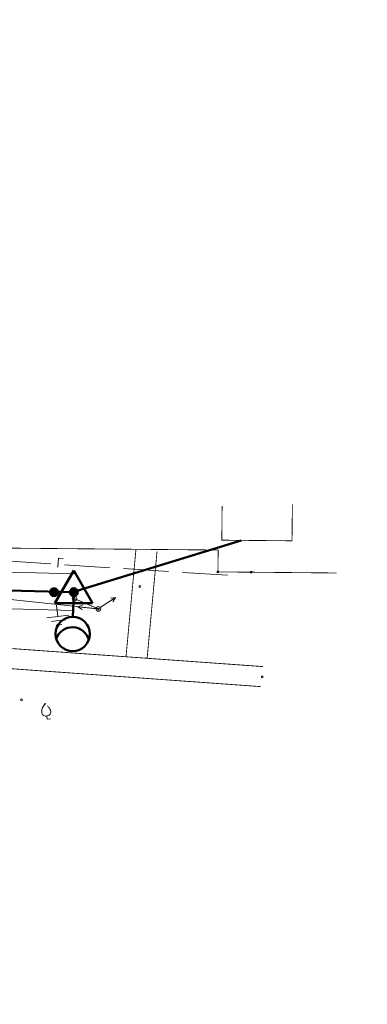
# Model space of a CAD drawing. Header units: millimetres. Extents: x 0 to 1188, y 0 to 841.
# Tile 76 of 76: x 1112 to 1188, y 626 to 841. Entities that reach past the tile are written whole.
import ezdxf

# ---------------------------------------------------------------- set-up
doc = ezdxf.new("R2010")
doc.units = ezdxf.units.MM
for name, pattern in [('K5LT32789', [0]), ('K5LT32797', [0]), ('K5LT32809', [0]), ('K5LT32813', [0]), ('K5LT32815', [3.5, 2.5, -1]), ('K5LT32816', [3.2000000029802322, 3, -0.2000000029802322]), ('K5LT32817', [0.7000000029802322, 0.2000000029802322, -0.5]), ('K5LT32824', [0]), ('K5LT32826', [1, 0.5, -0.5]), ('K5LT_BASIC', [0]), ('K5LT_THIN', [0])]:
    doc.linetypes.add(name, pattern=pattern)
doc.layers.add('Системный слой', color=7, linetype='Continuous')

# ---------------------------------------------------------------- blocks, each defined once
blk = doc.blocks.new('U558')
at = {"layer": 'Системный слой', "color": 7, "linetype": 'K5LT_BASIC', "lineweight": 50}
for p, q in [((1123.757387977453, 720.485519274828), (1119.639584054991, 713.3532736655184)), ((1127.875191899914, 713.3532736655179), (1123.757387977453, 720.485519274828)), ((1119.639584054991, 713.3532736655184), (1127.875191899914, 713.3532736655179))]:
    blk.add_line(p, q, dxfattribs=at)
blk = doc.blocks.new('U560')
at = {"layer": 'Системный слой', "color": 1, "linetype": 'K5LT32809', "lineweight": 18, "true_color": 0xff0000}
for p, q in [((1053.884544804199, 721.5432431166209), (1123.861039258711, 719.7293456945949)), ((1053.677242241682, 713.5459294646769), (1123.653736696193, 711.7320320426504))]:
    blk.add_line(p, q, dxfattribs=at)
blk = doc.blocks.new('U561')
at = {"layer": 'Системный слой', "color": 7, "linetype": 'K5LT32813', "lineweight": 18}
blk.add_line((1091.908531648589, 716.0099569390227), (1129.142276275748, 712.0742145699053), dxfattribs=at)
blk = doc.blocks.new('U573')
at = {"layer": 'Системный слой', "color": 11, "linetype": 'K5LT32824', "lineweight": 18, "true_color": 0xff8040}
for p, q in [((1108.821422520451, 722.5702829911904), (1118.725272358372, 721.9295141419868)), ((1120.269579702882, 721.1949415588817), (1120.398707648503, 723.1907685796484)), ((1120.398707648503, 723.1907685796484), (1121.396620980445, 723.1262046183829)), ((1121.719013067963, 721.735822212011), (1131.622862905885, 721.0950533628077)), ((1134.616603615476, 720.9013614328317), (1144.520453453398, 720.2605925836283)), ((1147.514194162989, 720.0669006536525), (1157.418044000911, 719.4261318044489))]:
    blk.add_line(p, q, dxfattribs=at)
blk = doc.blocks.new('U722')
at = {"layer": 'Системный слой'}
h = blk.add_hatch(color=7, dxfattribs=at)
h.paths.add_polyline_path([(1119.437362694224, 715.7215777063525), (1120.185252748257, 715.3176464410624), (1120.208614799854, 715.3642680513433), (1120.229073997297, 715.4122345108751), (1120.246553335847, 715.461365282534), (1120.260987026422, 715.511475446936), (1120.272320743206, 715.5623763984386), (1120.280511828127, 715.613876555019), (1120.285529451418, 715.6657820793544), (1120.287354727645, 715.7178976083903), (1120.285980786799, 715.7700269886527), (1120.281412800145, 715.8219740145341), (1120.273667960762, 715.873543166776), (1120.262775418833, 715.924540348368), (1120.248776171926, 715.9747736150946), (1120.231722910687, 716.0240538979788), (1120.211679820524, 716.0721957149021), (1120.188722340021, 716.1190178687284), (1120.162936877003, 716.1643441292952), (1120.134420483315, 716.2080038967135), (1120.10328048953, 716.249832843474), (1120.069634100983, 716.2896735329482), (1120.033607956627, 716.3273760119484), (1119.995337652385, 716.3627983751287), (1119.954967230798, 716.3958072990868), (1119.912648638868, 716.4262785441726), (1119.868541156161, 716.4540974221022), (1119.822810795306, 716.4791592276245), (1119.775629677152, 716.501369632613), (1119.727175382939, 716.5206450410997), (1119.677630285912, 716.5369129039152), (1119.627180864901, 716.550111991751), (1119.576017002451, 716.5601926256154), (1119.524331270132, 716.5671168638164), (1119.472318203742, 716.5708586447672), (1119.420173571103, 716.5714038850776), (1119.368093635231, 716.5687505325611), (1119.316274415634, 716.5629085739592), (1119.264910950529, 716.553899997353), (1119.214196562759, 716.5417587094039), (1119.164322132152, 716.5265304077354), (1119.115475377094, 716.5082724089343), (1119.067840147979, 716.4870534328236), (1119.02159573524, 716.4629533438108), (1118.976916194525, 716.4360628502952), (1118.933969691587, 716.4064831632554), (1118.892917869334, 716.3743256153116), (1118.853915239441, 716.3397112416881), (1118.817108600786, 716.3027703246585), (1118.782636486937, 716.2636419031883), (1118.750628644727, 716.222473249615), (1118.721205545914, 716.1794193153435), (1118.694477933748, 716.1346421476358), (1118.690956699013, 716.1282447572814)])
h.paths.add_polyline_path([(1119.506472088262, 714.8743918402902), (1119.558292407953, 714.8802240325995), (1119.60965756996, 714.8892229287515), (1119.660374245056, 714.90135465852), (1119.710251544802, 714.9165735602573), (1119.759101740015, 714.9348223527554), (1119.80674096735, 714.9560323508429), (1119.852989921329, 714.9801237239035), (1119.897674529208, 715.0070057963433), (1119.940626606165, 715.0365773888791), (1119.981684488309, 715.0687271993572), (1120.020693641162, 715.1033342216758), (1120.057507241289, 715.1402682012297), (1120.091986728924, 715.1793901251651), (1120.124002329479, 715.2205527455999), (1120.153433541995, 715.2636011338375), (1120.180169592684, 715.3083732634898), (1120.185237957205, 715.3176190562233), (1119.437362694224, 715.7215777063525), (1118.690956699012, 716.1282447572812), (1118.66742409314, 716.081709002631), (1118.646789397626, 716.0338177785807), (1118.629130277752, 715.9847513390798), (1118.614513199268, 715.9346943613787), (1118.602993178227, 715.883835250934), (1118.594613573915, 715.8323654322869), (1118.589405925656, 715.7804786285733), (1118.5873898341, 715.7283701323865), (1118.588572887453, 715.6762360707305), (1118.592950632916, 715.6242726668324), (1118.600506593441, 715.5726755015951), (1118.611212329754, 715.5216387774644), (1118.625027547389, 715.4713545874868), (1118.641900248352, 715.4220121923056), (1118.661766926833, 715.3737973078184), (1118.684552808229, 715.3268914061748), (1118.710172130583, 715.2814710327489), (1118.738528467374, 715.2377071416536), (1118.769515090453, 715.1957644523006), (1118.803015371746, 715.155800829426), (1118.838903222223, 715.1179666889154), (1118.877043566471, 715.0824044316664), (1118.917292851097, 715.0492479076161), (1118.959499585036, 715.0186219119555), (1119.003504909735, 714.9906417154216), (1119.049143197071, 714.9654126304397), (1119.096242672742, 714.9430296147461), (1119.144626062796, 714.9235769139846), (1119.194111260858, 714.9071277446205), (1119.244512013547, 714.8937440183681), (1119.295638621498, 714.8834761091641), (1119.347298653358, 714.8763626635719), (1119.399297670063, 714.8724304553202), (1119.45143995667, 714.871694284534), (1119.503529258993, 714.8741569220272)])
at = {"layer": 'Системный слой', "color": 7, "linetype": 'K5LT_THIN', "lineweight": 18}
blk.add_line((1123.437354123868, 715.7132974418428), (1119.437362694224, 715.7215777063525), dxfattribs=at)
at = {"layer": 'Системный слой', "color": 7, "linetype": 'K5LT_BASIC', "lineweight": 50}
blk.add_circle((1119.437362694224, 715.7215777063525), 0.8500000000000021, dxfattribs=at)
blk = doc.blocks.new('U721')
at = {"layer": 'Системный слой'}
blk.add_blockref('U722', (0, 0), dxfattribs=at)
blk = doc.blocks.new('U720')
at = {"layer": 'Системный слой'}
h = blk.add_hatch(color=7, dxfattribs=at)
h.paths.add_polyline_path([(1123.75738797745, 715.7306888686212), (1122.935153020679, 715.5152134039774), (1122.949913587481, 715.4651985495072), (1122.967713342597, 715.4161829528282), (1122.988485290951, 715.3683510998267), (1123.012151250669, 715.3218830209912), (1123.038622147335, 715.2769536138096), (1123.067798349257, 715.2337319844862), (1123.099570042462, 715.1923808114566), (1123.133817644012, 715.1530557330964), (1123.170412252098, 715.115904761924), (1123.209216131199, 715.0810677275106), (1123.250083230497, 715.0486757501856), (1123.292859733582, 715.0188507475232), (1123.337384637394, 714.991704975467), (1123.383490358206, 714.9673406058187), (1123.431003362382, 714.9458493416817), (1123.479744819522, 714.9273120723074), (1123.529531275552, 714.9117985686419), (1123.580175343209, 714.8993672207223), (1123.631486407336, 714.8900648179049), (1123.683271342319, 714.88392637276), (1123.735335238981, 714.8809749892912), (1123.787482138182, 714.8812217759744), (1123.839515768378, 714.884665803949), (1123.891240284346, 714.8912941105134), (1123.942461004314, 714.9010817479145), (1123.99298514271, 714.913991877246), (1124.042622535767, 714.9299759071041), (1124.091186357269, 714.9489736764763), (1124.13849382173, 714.9709136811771), (1124.184366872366, 714.9957133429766), (1124.228632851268, 715.02327932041), (1124.271125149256, 715.0535078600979), (1124.311683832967, 715.0862851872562), (1124.350156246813, 715.1214879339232), (1124.386397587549, 715.1589836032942), (1124.420271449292, 715.1986310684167), (1124.45165033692, 715.2402811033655), (1124.480416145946, 715.2837769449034), (1124.506460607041, 715.3289548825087), (1124.529685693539, 715.3756448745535), (1124.550003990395, 715.4236711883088), (1124.567339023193, 715.4728530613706), (1124.58162554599, 715.5230053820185), (1124.592809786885, 715.5739393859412), (1124.600849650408, 715.6254633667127), (1124.605714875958, 715.67738339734), (1124.607387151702, 715.72950406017), (1124.605860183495, 715.7816291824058), (1124.601139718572, 715.8335625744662), (1124.593243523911, 715.8851087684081), (1124.58220131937, 715.936073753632), (1124.58040641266, 715.9431521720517)])
h.paths.add_polyline_path([(1123.128486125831, 716.3025126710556), (1123.09460479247, 716.2628715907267), (1123.063218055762, 716.2212274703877), (1123.034444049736, 716.1777370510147), (1123.008391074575, 716.1325640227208), (1122.985157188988, 716.085878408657), (1122.96482984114, 716.0378559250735), (1122.947485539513, 715.9886773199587), (1122.933189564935, 715.938527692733), (1122.921995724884, 715.8875957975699), (1122.913946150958, 715.8360733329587), (1122.909071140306, 715.7841542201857), (1122.907389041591, 715.7320338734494), (1122.908906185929, 715.6799084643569), (1122.913616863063, 715.6279741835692), (1122.92150334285, 715.5764265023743), (1122.932535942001, 715.5254594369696), (1122.935145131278, 715.515243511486), (1123.75738797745, 715.7306888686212), (1124.58040641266, 715.9431521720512), (1124.56582908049, 715.9932207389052), (1124.548208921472, 716.0423011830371), (1124.527612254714, 716.090208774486), (1124.504116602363, 716.1367631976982), (1124.477810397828, 716.1817892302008), (1124.448792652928, 716.2251174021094), (1124.417172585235, 716.2665846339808), (1124.383069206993, 716.3060348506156), (1124.346610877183, 716.3433195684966), (1124.307934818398, 716.3782984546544), (1124.267186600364, 716.4108398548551), (1124.224519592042, 716.440821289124), (1124.180094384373, 716.4681299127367), (1124.134078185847, 716.4926629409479), (1124.086644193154, 716.5143280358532), (1124.03797093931, 716.5330436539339), (1123.988241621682, 716.5487393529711), (1123.937643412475, 716.5613560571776), (1123.886366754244, 716.570846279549), (1123.834604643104, 716.5771743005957), (1123.782551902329, 716.5803163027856), (1123.730404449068, 716.5802604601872), (1123.678358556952, 716.5770069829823), (1123.626610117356, 716.5705681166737), (1123.575353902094, 716.5609680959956), (1123.524782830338, 716.5482430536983), (1123.475087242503, 716.5324408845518), (1123.42645418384, 716.5136210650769), (1123.379066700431, 716.4918544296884), (1123.333103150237, 716.467222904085), (1123.28873653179, 716.4398191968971), (1123.24613383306, 716.4097464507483), (1123.20545540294, 716.3771178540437), (1123.16685434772, 716.3420562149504), (1123.130475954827, 716.3046934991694)])
at = {"layer": 'Системный слой', "color": 7, "linetype": 'K5LT_BASIC', "lineweight": 50}
blk.add_circle((1123.75738797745, 715.7306888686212), 0.8500000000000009, dxfattribs=at)
at = {"layer": 'Системный слой'}
blk.add_blockref('U721', (0, 0), dxfattribs=at)
blk = doc.blocks.new('U726')
at = {"layer": 'Системный слой', "color": 7, "linetype": 'K5LT_THIN', "lineweight": 18}
for p, q in [((1119.965270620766, 712.8621948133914), (1120.268721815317, 710.4277350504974)), ((1120.268721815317, 710.4277350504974), (1117.834262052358, 710.1242838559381)), ((1120.38251601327, 709.5148126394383), (1118.86097866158, 709.3251556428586)), ((1120.268721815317, 710.4277350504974), (1122.703181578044, 710.7311862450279)), ((1120.38251601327, 709.5148126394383), (1121.904053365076, 709.7044696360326)), ((1120.496310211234, 708.6018902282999), (1119.887695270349, 708.526027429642)), ((1120.496310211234, 708.6018902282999), (1121.104925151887, 708.6777530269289))]:
    blk.add_line(p, q, dxfattribs=at)
blk = doc.blocks.new('U818')
at = {"layer": 'Системный слой', "color": 7, "linetype": 'K5LT32797', "lineweight": 18}
blk.add_circle((1129.142276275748, 712.0742145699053), 0.4999999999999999, dxfattribs=at)
blk = doc.blocks.new('U819')
at = {"layer": 'Системный слой', "color": 7, "linetype": 'K5LT32797', "lineweight": 18}
for p, q in [((1124.667207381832, 712.5472456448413), (1125.714226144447, 712.9393575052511)), ((1128.645046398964, 712.1267735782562), (1124.667207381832, 712.5472456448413)), ((1124.667207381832, 712.5472456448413), (1125.60910812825, 711.9448977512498))]:
    blk.add_line(p, q, dxfattribs=at)
blk = doc.blocks.new('U820')
at = {"layer": 'Системный слой', "color": 7, "linetype": 'K5LT32797', "lineweight": 18}
for p, q in [((1129.558215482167, 712.3516935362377), (1132.885729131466, 714.5715252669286)), ((1132.885729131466, 714.5715252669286), (1131.776371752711, 714.432506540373)), ((1132.885729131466, 714.5715252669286), (1132.331329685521, 713.6006281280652))]:
    blk.add_line(p, q, dxfattribs=at)
blk = doc.blocks.new('U821')
at = {"layer": 'Системный слой', "color": 7, "linetype": 'K5LT32797', "lineweight": 18}
blk.add_circle((1123.921904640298, 714.3198920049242), 0.4999999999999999, dxfattribs=at)
blk = doc.blocks.new('U1011')
at = {"layer": 'Системный слой', "color": 7, "linetype": 'K5LT32817', "lineweight": 18}
blk.add_line((1117.498893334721, 691.3930822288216), (1118.213503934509, 690.6133104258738), dxfattribs=at)
at = {"layer": 'Системный слой', "color": 7, "linetype": 'K5LT32797', "lineweight": 18}
for p, q in [((1117.839935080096, 688.6570494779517), (1117.659466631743, 688.6345543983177)), ((1117.839935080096, 688.6570494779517), (1118.02040352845, 688.6795445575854)), ((1117.839935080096, 688.6570494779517), (1117.931812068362, 687.91995951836)), ((1117.931812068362, 687.91995951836), (1118.67422710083, 688.0125002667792))]:
    blk.add_line(p, q, dxfattribs=at)
for centre, radius, start, end in [((1119.437867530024, 689.54320553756), 2.679862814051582, 136.3471024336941, 182.4799571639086), ((1117.560513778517, 689.4284110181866), 0.7999999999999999, 180.0832857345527, 277.1051728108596), ((1117.921450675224, 689.4734011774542), 0.7999999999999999, 277.1051728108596, 14.1270598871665), ((1116.73902591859, 689.262046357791), 2, 11.73038845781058, 42.50325052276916)]:
    blk.add_arc(centre, radius, start, end, dxfattribs=at)
blk = doc.blocks.new('U1313')
at = {"layer": 'Системный слой', "color": 7, "linetype": 'K5LT_BASIC', "lineweight": 50}
blk.add_line((1123.534772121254, 710.3466283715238), (1123.769778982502, 715.4104224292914), dxfattribs=at)
blk.add_circle((1123.530833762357, 706.5966304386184), 3.750000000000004, dxfattribs=at)
blk.add_arc((1123.461992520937, 704.3034266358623), 3.750000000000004, 16.09272839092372, 160.4683026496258, dxfattribs=at)

msp = doc.modelspace()

# ---------------------------------------------------------------- linework, layer by layer
at = {"layer": 'Системный слой', "color": 7, "linetype": 'K5LT_BASIC', "lineweight": 50}
for p, q in [((1160.380526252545, 727.0765642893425), (1123.437354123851, 715.7132974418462)), ((1053.78089352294, 717.5445862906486), (1123.757387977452, 715.7306888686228))]:
    msp.add_line(p, q, dxfattribs=at)
at = {"layer": 'Системный слой', "color": 7, "linetype": 'K5LT32789', "const_width": 0.18}
for points in [[(1171.524096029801, 726.9755670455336), (1156.155033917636, 727.1148610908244), (1156.223056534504, 734.6201627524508), (1156.155033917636, 727.1148610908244), (1171.524096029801, 726.9755670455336), (1171.596684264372, 734.9846178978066)], [(1039.272023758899, 712.2986895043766), (1073.263471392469, 705.7790622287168), (1098.7136205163, 704.2210540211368), (1165.179706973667, 699.4537056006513)]]:
    msp.add_lwpolyline(points, dxfattribs=at)
at = {"layer": 'Системный слой', "color": 8, "linetype": 'K5LT32816', "true_color": 0x808080, "const_width": 0.18}
msp.add_lwpolyline([(1181.313001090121, 719.9353953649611), (1155.309713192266, 720.1710703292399), (1155.353100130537, 724.9581848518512), (1107.173561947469, 725.3948492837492), (1105.478629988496, 725.4102109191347)], dxfattribs=at)
at = {"layer": 'Системный слой', "color": 7, "linetype": 'K5LT32826', "const_width": 0.18}
for points in [[(1135.188982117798, 701.6496379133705), (1137.348275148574, 724.9580172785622)], [(1139.81348734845, 701.3373337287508), (1141.972780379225, 724.6457130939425)], [(1123.921904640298, 714.3198920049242), (1129.142276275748, 712.0742145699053)]]:
    msp.add_lwpolyline(points, dxfattribs=at)
at = {"layer": 'Системный слой', "color": 7, "linetype": 'K5LT32815', "const_width": 0.18}
msp.add_lwpolyline([(1073.516677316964, 701.35354608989), (1098.171330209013, 699.844236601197), (1164.637416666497, 695.076888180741)], dxfattribs=at)
at = {"layer": 'Системный слой', "color": 7, "linetype": 'K5LT32797', "lineweight": 18}
for centre in [(1155.309713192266, 720.1710703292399), (1162.553083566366, 720.1407779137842), (1138.236468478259, 716.9868098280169), (1129.142276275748, 712.0742145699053), (1165.017146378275, 697.1872955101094), (1112.28799412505, 692.1766928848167)]:
    msp.add_circle(centre, 0.2, dxfattribs=at)

# ---------------------------------------------------------------- block references
at = {"layer": 'Системный слой'}
for name in ['U573', 'U561', 'U560', 'U558', 'U720', 'U1313', 'U821', 'U820', 'U726', 'U819', 'U818', 'U1011']:
    msp.add_blockref(name, (0, 0), dxfattribs=at)

doc.saveas('drawing.dxf')
